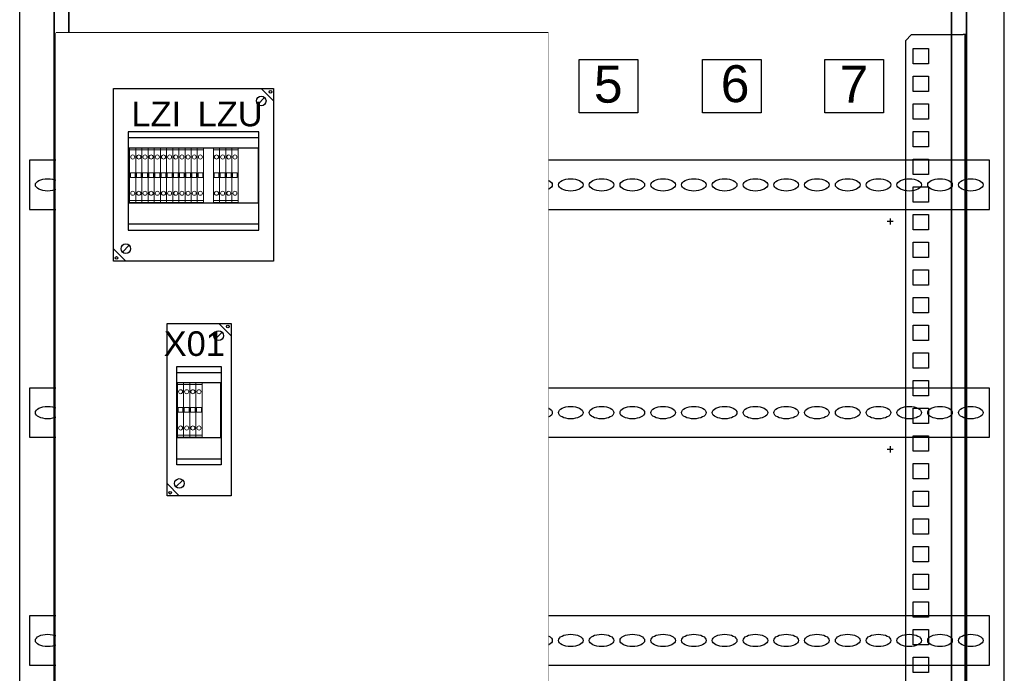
# Model space of a CAD drawing. Header units: millimetres. Extents: x -11513 to 3649, y 2330 to 12522.
# Tile 47 of 75: x -8955 to -8139, y 8189 to 8731. Entities that reach past the tile are written whole.
import ezdxf
from ezdxf.lldxf.tags import DXFTag

# ---------------------------------------------------------------- set-up
doc = ezdxf.new("R2010")
doc.units = ezdxf.units.MM
for name, color, linetype in [('Aparatura', 7, 'Continuous'), ('WG1-00-901-0001-', 7, 'Continuous'), ('WG1-00-902-0001-', 7, 'Continuous'), ('WG1-00-923-0035_', 7, 'Continuous')]:
    doc.layers.add(name, color=color, linetype=linetype)
doc.styles.get("Standard").update_dxf_attribs({"font": 'arial.ttf'})
tags = doc.linetypes.add('CENTER2', pattern=[28.575, 19.05, -3.175, 3.175, -3.175]).pattern_tags.tags
tags[10:11] = [DXFTag(74, 4), DXFTag(75, 0), DXFTag(340, '0'), DXFTag(46, 0.0), DXFTag(50, 0.0), DXFTag(44, 0.0), DXFTag(45, 0.0)]
tags[8:9] = [DXFTag(74, 4), DXFTag(75, 0), DXFTag(340, '0'), DXFTag(46, 0.0), DXFTag(50, 0.0), DXFTag(44, 0.0), DXFTag(45, 0.0)]
tags[6:7] = [DXFTag(74, 4), DXFTag(75, 0), DXFTag(340, '0'), DXFTag(46, 0.0), DXFTag(50, 0.0), DXFTag(44, 0.0), DXFTag(45, 0.0)]
tags[4:5] = [DXFTag(74, 4), DXFTag(75, 0), DXFTag(340, '0'), DXFTag(46, 0.0), DXFTag(50, 0.0), DXFTag(44, 0.0), DXFTag(45, 0.0)]

# ---------------------------------------------------------------- blocks, each defined once
blk = doc.blocks.new('wspornik rozłączników')
at = {"layer": 'Aparatura', "linetype": 'Continuous'}
blk.add_lwpolyline([(0, 0), (780, 0), (780, 40), (0, 40)], close=True, dxfattribs=at)
for centre in [(14.68, 20), (39.68, 20), (64.68, 20), (89.68, 20), (114.68, 20), (139.68, 20), (164.68, 20), (189.68, 20), (214.68, 20), (239.68, 20), (264.68, 20), (289.68, 20), (314.68, 20), (339.68, 20), (364.68, 20), (389.68, 20), (414.68, 20), (439.68, 20), (464.68, 20), (489.68, 20), (514.68, 20), (539.68, 20), (564.68, 20), (589.68, 20), (614.68, 20), (639.68, 20), (664.68, 20), (689.68, 20), (714.68, 20), (739.68, 20), (764.68, 20)]:
    blk.add_ellipse(centre, major_axis=(10, 0), ratio=0.5, dxfattribs=at)
blk = doc.blocks.new('rozmieszczenie aparatury cz pomiarowa')
for p, q in [((-4, 57.64), (-4, 1132.64)), ((8, 1132.64), (8, 57.64)), ((725.22, 58.88), (725.22, 1133.88)), ((737.22, 1133.88), (737.22, 58.88)), ((-32, 171.01), (-32, 985.2)), ((-2.49, 985.2), (-2.49, 985.2)), ((-2.49, 217.2), (-2.49, 985.2)), ((735.86, 983.9), (735.86, 169.72))]:
    blk.add_line(p, q)
at = {"layer": 'Aparatura', "linetype": 'Continuous'}
for p, q in [((-4, 1132.64), (-4, 57.64)), ((8, 57.64), (8, 1132.64)), ((8, 57.64), (8, 1132.64)), ((725.22, 1133.88), (725.22, 58.88)), ((725.22, 1133.88), (725.22, 58.88)), ((737.22, 58.88), (737.22, 1133.88))]:
    blk.add_line(p, q, dxfattribs=at)
at = {"layer": 'Aparatura', "color": 254, "lineweight": 5}
blk.add_line((725.22, 927.45), (725.22, 937.45), dxfattribs=at)
at = {"layer": 'Aparatura', "color": 30}
for p, q in [((675.33, 834.52), (675.33, 834.55)), ((675.33, 834.5), (675.33, 829.5)), ((677.83, 832), (672.83, 832)), ((675.33, 649.52), (675.33, 649.55)), ((675.33, 649.5), (675.33, 644.5)), ((677.83, 647), (672.83, 647))]:
    blk.add_line(p, q, dxfattribs=at)
at = {"layer": 'Aparatura'}
for points in [[(13.52, 896.45), (18.42, 904.94), (13.52, 913.43), (3.71, 913.43), (-1.19, 904.94), (3.71, 896.45)], [(13.37, 577.03), (18.27, 585.51), (13.37, 594), (3.57, 594), (-1.33, 585.51), (3.57, 577.03)]]:
    blk.add_lwpolyline(points, close=True, dxfattribs=at)
for centre, radius in [((8.62, 904.94), 6.3), ((8.62, 904.94), 5.27), ((8.47, 585.51), 6.3), ((8.47, 585.51), 5.27)]:
    blk.add_circle(centre, radius, dxfattribs=at)
at = {"layer": 'WG1-00-901-0001-', "color": 7, "linetype": 'Continuous'}
for p, q in [((-32, 862.94), (-32, 1217.31)), ((-32, 17.94), (-32, 862.94))]:
    blk.add_line(p, q, dxfattribs=at)
at = {"layer": 'WG1-00-902-0001-', "color": 7, "linetype": 'Continuous'}
blk.add_line((768, 17.94), (768, 1217.94), dxfattribs=at)
at = {"layer": 'WG1-00-923-0035_', "color": 7, "linetype": 'CENTER2'}
for p, q in [((-32, 171.01), (-32, 985.2)), ((735.86, 983.9), (735.86, 169.72))]:
    blk.add_line(p, q, dxfattribs=at)
at = {"layer": 'WG1-00-923-0035_', "color": 7, "linetype": 'Continuous'}
for p, q in [((16.24, 980.2), (11.25, 985.2)), ((-2.49, 968.96), (-2.49, 981.45)), ((-2.49, 981.45), (10, 981.45)), ((10, 981.45), (10, 968.96)), ((16.24, 176.01), (16.24, 980.2)), ((692.62, 983.9), (687.62, 978.91)), ((687.62, 978.91), (687.62, 174.71)), ((692.62, 983.9), (734.51, 983.9)), ((737.22, 983.9), (734.51, 983.9)), ((10, 968.96), (-2.49, 968.96)), ((693.87, 972.66), (706.35, 972.66)), ((693.87, 960.17), (693.87, 972.66)), ((706.35, 972.66), (706.35, 960.17)), ((706.35, 960.17), (693.87, 960.17)), ((-2.49, 946.49), (-2.49, 958.97)), ((-2.49, 958.97), (10, 958.97)), ((10, 958.97), (10, 946.49)), ((10, 946.49), (-2.49, 946.49)), ((693.87, 950.18), (706.35, 950.18)), ((693.87, 937.7), (693.87, 950.18)), ((706.35, 950.18), (706.35, 937.7)), ((-2.49, 924.01), (-2.49, 936.5)), ((-2.49, 936.5), (10, 936.5)), ((10, 936.5), (10, 924.01)), ((706.35, 937.7), (693.87, 937.7)), ((10, 924.01), (-2.49, 924.01)), ((693.87, 927.71), (706.35, 927.71)), ((693.87, 915.22), (693.87, 927.71)), ((706.35, 927.71), (706.35, 915.22)), ((-2.49, 901.53), (-2.49, 914.02)), ((-2.49, 914.02), (10, 914.02)), ((10, 914.02), (10, 901.53)), ((706.35, 915.22), (693.87, 915.22)), ((693.87, 905.23), (706.35, 905.23)), ((693.87, 892.74), (693.87, 905.23)), ((706.35, 905.23), (706.35, 892.74)), ((10, 901.53), (-2.49, 901.53)), ((-2.49, 879.05), (-2.49, 891.54)), ((-2.49, 891.54), (10, 891.54)), ((10, 891.54), (10, 879.05)), ((706.35, 892.74), (693.87, 892.74)), ((693.87, 882.75), (706.35, 882.75)), ((693.87, 870.26), (693.87, 882.75)), ((706.35, 882.75), (706.35, 870.26)), ((10, 879.05), (-2.49, 879.05)), ((-2.49, 856.58), (-2.49, 869.06)), ((-2.49, 869.06), (10, 869.06)), ((10, 869.06), (10, 856.58)), ((706.35, 870.26), (693.87, 870.26)), ((10, 856.58), (-2.49, 856.58)), ((693.87, 860.27), (706.35, 860.27)), ((693.87, 847.79), (693.87, 860.27)), ((706.35, 860.27), (706.35, 847.79)), ((-2.49, 834.1), (-2.49, 846.59)), ((-2.49, 846.59), (10, 846.59)), ((10, 846.59), (10, 834.1)), ((706.35, 847.79), (693.87, 847.79)), ((10, 834.1), (-2.49, 834.1)), ((693.87, 837.8), (706.35, 837.8)), ((693.87, 825.31), (693.87, 837.8)), ((706.35, 837.8), (706.35, 825.31)), ((-2.49, 811.62), (-2.49, 824.11)), ((-2.49, 824.11), (10, 824.11)), ((10, 824.11), (10, 811.62)), ((706.35, 825.31), (693.87, 825.31)), ((10, 811.62), (-2.49, 811.62)), ((693.87, 815.32), (706.35, 815.32)), ((693.87, 802.83), (693.87, 815.32)), ((706.35, 815.32), (706.35, 802.83)), ((-2.49, 789.14), (-2.49, 801.63)), ((-2.49, 801.63), (10, 801.63)), ((10, 801.63), (10, 789.14)), ((706.35, 802.83), (693.87, 802.83)), ((693.87, 792.84), (706.35, 792.84)), ((693.87, 780.35), (693.87, 792.84)), ((706.35, 792.84), (706.35, 780.35)), ((10, 789.14), (-2.49, 789.14)), ((-2.49, 766.67), (-2.49, 779.15)), ((-2.49, 779.15), (10, 779.15)), ((10, 779.15), (10, 766.67)), ((706.35, 780.35), (693.87, 780.35)), ((693.87, 770.36), (706.35, 770.36)), ((693.87, 757.88), (693.87, 770.36)), ((706.35, 770.36), (706.35, 757.88)), ((10, 766.67), (-2.49, 766.67)), ((-2.49, 744.19), (-2.49, 756.68)), ((-2.49, 756.68), (10, 756.68)), ((10, 756.68), (10, 744.19)), ((706.35, 757.88), (693.87, 757.88)), ((10, 744.19), (-2.49, 744.19)), ((693.87, 747.89), (706.35, 747.89)), ((693.87, 735.4), (693.87, 747.89)), ((706.35, 747.89), (706.35, 735.4)), ((-2.49, 721.71), (-2.49, 734.2)), ((-2.49, 734.2), (10, 734.2)), ((10, 734.2), (10, 721.71)), ((706.35, 735.4), (693.87, 735.4)), ((10, 721.71), (-2.49, 721.71)), ((693.87, 725.41), (706.35, 725.41)), ((693.87, 712.92), (693.87, 725.41)), ((706.35, 725.41), (706.35, 712.92)), ((706.35, 712.92), (693.87, 712.92)), ((-2.49, 699.23), (-2.49, 711.72)), ((-2.49, 711.72), (10, 711.72)), ((10, 711.72), (10, 699.23)), ((10, 699.23), (-2.49, 699.23)), ((693.87, 702.93), (706.35, 702.93)), ((693.87, 690.44), (693.87, 702.93)), ((706.35, 702.93), (706.35, 690.44)), ((-2.49, 676.76), (-2.49, 689.24)), ((-2.49, 689.24), (10, 689.24)), ((10, 689.24), (10, 676.76)), ((706.35, 690.44), (693.87, 690.44)), ((693.87, 680.45), (706.35, 680.45)), ((693.87, 667.97), (693.87, 680.45)), ((706.35, 680.45), (706.35, 667.97)), ((10, 676.76), (-2.49, 676.76)), ((-2.49, 654.28), (-2.49, 666.77)), ((-2.49, 666.77), (10, 666.77)), ((10, 666.77), (10, 654.28)), ((706.35, 667.97), (693.87, 667.97)), ((693.87, 657.98), (706.35, 657.98)), ((693.87, 645.49), (693.87, 657.98)), ((706.35, 657.98), (706.35, 645.49)), ((10, 654.28), (-2.49, 654.28)), ((-2.49, 631.8), (-2.49, 644.29)), ((-2.49, 644.29), (10, 644.29)), ((10, 644.29), (10, 631.8)), ((706.35, 645.49), (693.87, 645.49)), ((693.87, 635.5), (706.35, 635.5)), ((693.87, 623.01), (693.87, 635.5)), ((706.35, 635.5), (706.35, 623.01)), ((10, 631.8), (-2.49, 631.8)), ((-2.49, 609.32), (-2.49, 621.81)), ((-2.49, 621.81), (10, 621.81)), ((10, 621.81), (10, 609.32)), ((706.35, 623.01), (693.87, 623.01)), ((10, 609.32), (-2.49, 609.32)), ((693.87, 613.02), (706.35, 613.02)), ((693.87, 600.53), (693.87, 613.02)), ((706.35, 613.02), (706.35, 600.53)), ((706.35, 600.53), (693.87, 600.53)), ((-2.49, 586.85), (-2.49, 599.33)), ((-2.49, 599.33), (10, 599.33)), ((10, 599.33), (10, 586.85)), ((10, 586.85), (-2.49, 586.85)), ((693.87, 590.54), (706.35, 590.54)), ((693.87, 578.06), (693.87, 590.54)), ((706.35, 590.54), (706.35, 578.06)), ((-2.49, 564.37), (-2.49, 576.86)), ((-2.49, 576.86), (10, 576.86)), ((10, 576.86), (10, 564.37)), ((706.35, 578.06), (693.87, 578.06)), ((693.87, 568.07), (706.35, 568.07)), ((693.87, 555.58), (693.87, 568.07)), ((706.35, 568.07), (706.35, 555.58)), ((10, 564.37), (-2.49, 564.37)), ((-2.49, 541.89), (-2.49, 554.38)), ((-2.49, 554.38), (10, 554.38)), ((10, 554.38), (10, 541.89)), ((706.35, 555.58), (693.87, 555.58)), ((693.87, 545.59), (706.35, 545.59)), ((693.87, 533.1), (693.87, 545.59)), ((706.35, 545.59), (706.35, 533.1)), ((10, 541.89), (-2.49, 541.89)), ((-2.49, 519.41), (-2.49, 531.9)), ((-2.49, 531.9), (10, 531.9)), ((10, 531.9), (10, 519.41)), ((706.35, 533.1), (693.87, 533.1)), ((693.87, 523.11), (706.35, 523.11)), ((693.87, 510.62), (693.87, 523.11)), ((706.35, 523.11), (706.35, 510.62)), ((10, 519.41), (-2.49, 519.41)), ((-2.49, 496.94), (-2.49, 509.42)), ((-2.49, 509.42), (10, 509.42)), ((10, 509.42), (10, 496.94)), ((706.35, 510.62), (693.87, 510.62)), ((10, 496.94), (-2.49, 496.94)), ((693.87, 500.63), (706.35, 500.63)), ((693.87, 488.15), (693.87, 500.63)), ((706.35, 500.63), (706.35, 488.15)), ((706.35, 488.15), (693.87, 488.15)), ((-2.49, 474.46), (-2.49, 486.95)), ((-2.49, 486.95), (10, 486.95)), ((10, 486.95), (10, 474.46)), ((10, 474.46), (-2.49, 474.46)), ((693.87, 478.16), (706.35, 478.16)), ((693.87, 465.67), (693.87, 478.16)), ((706.35, 478.16), (706.35, 465.67)), ((706.35, 465.67), (693.87, 465.67))]:
    blk.add_line(p, q, dxfattribs=at)
for p in [(-23.92, 841.81), (-23.92, 656.81), (-23.92, 471.81)]:
    blk.add_blockref('wspornik rozłączników', p)
for points in [[(3.71, 913.43), (13.52, 913.43), (18.42, 904.94), (13.52, 896.45), (3.71, 896.45), (-1.19, 904.94)], [(3.57, 594), (13.37, 594), (18.27, 585.51), (13.37, 577.03), (3.57, 577.03), (-1.33, 585.51)]]:
    blk.add_wipeout(points).dxf.layer = 'Aparatura'
blk.add_line((-2.49, 985.2), (-2.49, 217.2))
at = {"layer": 'Aparatura', "linetype": 'Continuous'}
for centre in [(8.62, 903.87), (8.47, 584.44)]:
    blk.add_ellipse(centre, major_axis=(0, -15), ratio=0.333333, dxfattribs=at)
blk = doc.blocks.new('Łączówka_N_2.5_5')
at = {"layer": 'Aparatura', "color": 2, "lineweight": 5}
blk.add_lwpolyline([(0, 22.25), (0, -22.25), (5, -22.25), (5, 22.25)], close=True, dxfattribs=at)
at = {"layer": 'Aparatura', "color": 5, "lineweight": 5}
for points in [[(0, 20.48), (5, 20.48)], [(0, -20.48), (5, -20.48)]]:
    blk.add_lwpolyline(points, dxfattribs=at)
at = {"layer": 'Aparatura', "lineweight": 5}
blk.add_lwpolyline([(0.57, 1.93), (0.57, -1.93), (4.43, -1.93), (4.43, 1.93)], close=True, dxfattribs=at)
for centre in [(2.5, 14.73), (2.5, -14.73)]:
    blk.add_circle(centre, 1.65, dxfattribs=at)
blk = doc.blocks.new('Łączówka_L_2.5_5')
at = {"layer": 'Aparatura', "color": 252, "lineweight": 5}
blk.add_lwpolyline([(0, 22.25), (0, -22.25), (5, -22.25), (5, 22.25)], close=True, dxfattribs=at)
for points in [[(0, 20.48), (5, 20.48)], [(0, -20.48), (5, -20.48)]]:
    blk.add_lwpolyline(points, dxfattribs=at)
at = {"layer": 'Aparatura', "lineweight": 5}
blk.add_lwpolyline([(0.57, 1.93), (0.57, -1.93), (4.43, -1.93), (4.43, 1.93)], close=True, dxfattribs=at)
for centre in [(2.5, 14.73), (2.5, -14.73)]:
    blk.add_circle(centre, 1.65, dxfattribs=at)
blk = doc.blocks.new('S-6_')
at = {"layer": 'Aparatura'}
for p, q in [((55, 0), (65, -10)), ((52.24, -12.76), (57.76, -7.24)), ((53, -40), (-53, -40)), ((53, -110), (-53, -110)), ((-57.76, -132.76), (-52.24, -127.24)), ((-65, -130), (-55, -140))]:
    blk.add_line(p, q, dxfattribs=at)
at = {"layer": 'Aparatura', "flags": 128}
for points in [[(-65, 0), (65, 0), (65, -140), (-65, -140)], [(52.5, -93), (-52.5, -93), (-52.5, -48), (52.5, -48)]]:
    blk.add_lwpolyline(points, close=True, dxfattribs=at)
at = {"layer": 'Aparatura'}
blk.add_lwpolyline([(-53, -115), (53, -115), (53, -35), (-53, -35), (-53, -115)], close=True, dxfattribs=at)
for centre, radius in [((55, -10), 3.9), ((62.5, -2.5), 1.08), ((-55, -130), 3.9), ((-62.5, -137.5), 1.08)]:
    blk.add_circle(centre, radius, dxfattribs=at)
blk = doc.blocks.new('S-2-2_')
at = {"layer": 'Aparatura'}
for p, q in [((16, 0), (26, -10)), ((13.24, -12.76), (18.76, -7.24)), ((-18, -40), (18, -40)), ((-18, -110), (18, -110)), ((-18.76, -132.76), (-13.24, -127.24)), ((-26, -130), (-16, -140))]:
    blk.add_line(p, q, dxfattribs=at)
at = {"layer": 'Aparatura', "flags": 128}
for points in [[(-26, 0), (26, 0), (26, -140), (-26, -140)], [(-18, -115), (-18, -35), (18, -35), (18, -115)], [(-17.5, -93), (-17.5, -48), (17.5, -48), (17.5, -93)]]:
    blk.add_lwpolyline(points, close=True, dxfattribs=at)
at = {"layer": 'Aparatura'}
for centre, radius in [((16, -10), 3.9), ((23.5, -2.5), 1.08), ((-16, -130), 3.9), ((-23.5, -137.5), 1.08)]:
    blk.add_circle(centre, radius, dxfattribs=at)

msp = doc.modelspace()

# ---------------------------------------------------------------- linework, layer by layer
for p, q in [((-8516.9, 8719.88), (-8924.9, 8719.88)), ((-8924.9, 8719.88), (-8924.9, 7936.52)), ((-8924.9, 8719.88), (-8924.9, 7936.52)), ((-8516.9, 8719.88), (-8924.9, 8719.88)), ((-8516.9, 7936.52), (-8516.9, 8719.88)), ((-8516.9, 7936.52), (-8516.9, 8719.88))]:
    msp.add_line(p, q)
at = {"color": 2}
for points in [[(-8389.09, 8697.94), (-8340.39, 8697.94), (-8340.39, 8653.65), (-8389.09, 8653.65)], [(-8287.72, 8697.94), (-8239.02, 8697.94), (-8239.02, 8653.65), (-8287.72, 8653.65)]]:
    msp.add_lwpolyline(points, close=True, dxfattribs=at)

# ---------------------------------------------------------------- texts
at = {"color": 1, "char_height": 30.6, "width": 6.0219, "attachment_point": 1}
for s, insert in [('6', (-8373.98, 8693.13)), ('7', (-8275.56, 8692.71))]:
    msp.add_mtext(s, dxfattribs=dict(at, insert=insert))

# ---------------------------------------------------------------- next in the draw order: block references
at = {"xscale": 1.02, "yscale": 1.02, "zscale": 1.02}
msp.add_blockref('rozmieszczenie aparatury cz pomiarowa', (-8922.36, 7714.97), dxfattribs=at)

# ---------------------------------------------------------------- next in the draw order: linework, layer by layer
at = {"color": 2}
msp.add_lwpolyline([(-8491.29, 8697.94), (-8442.59, 8697.94), (-8442.59, 8653.65), (-8491.29, 8653.65)], close=True, dxfattribs=at)

# ---------------------------------------------------------------- next in the draw order: texts
at = {"color": 1, "insert": (-8479.13, 8692.71), "char_height": 30.6, "width": 6.0219, "attachment_point": 1}
msp.add_mtext('5', dxfattribs=at)

# ---------------------------------------------------------------- next in the draw order: wipeouts: each hides what was drawn before it
msp.add_wipeout([(-8924.9, 8719.88), (-8516.9, 8719.88), (-8516.9, 7936.52), (-8924.9, 7936.52)])

# ---------------------------------------------------------------- next in the draw order: block references
at = {"xscale": 1.02, "yscale": 1.02, "zscale": 1.02}
for name, p in [('S-6_', (-8810.93, 8673.71)), ('Łączówka_L_2.5_5', (-8863.88, 8602.06)), ('Łączówka_L_2.5_5', (-8858.78, 8602.06)), ('Łączówka_L_2.5_5', (-8853.68, 8602.06)), ('Łączówka_L_2.5_5', (-8848.58, 8602.06)), ('Łączówka_L_2.5_5', (-8843.48, 8602.06)), ('Łączówka_L_2.5_5', (-8838.38, 8602.06)), ('Łączówka_L_2.5_5', (-8833.28, 8602.06)), ('Łączówka_L_2.5_5', (-8828.18, 8602.06)), ('Łączówka_L_2.5_5', (-8823.08, 8602.06)), ('Łączówka_L_2.5_5', (-8817.98, 8602.06)), ('Łączówka_L_2.5_5', (-8812.88, 8602.06)), ('Łączówka_L_2.5_5', (-8807.78, 8602.06)), ('Łączówka_L_2.5_5', (-8794.46, 8602.06)), ('Łączówka_L_2.5_5', (-8789.36, 8602.06)), ('Łączówka_L_2.5_5', (-8784.26, 8602.06)), ('Łączówka_N_2.5_5', (-8779.16, 8602.06)), ('S-2-2_', (-8806.39, 8479.27)), ('Łączówka_L_2.5_5', (-8824.24, 8407.61)), ('Łączówka_L_2.5_5', (-8819.14, 8407.61)), ('Łączówka_L_2.5_5', (-8814.04, 8407.61)), ('Łączówka_L_2.5_5', (-8808.94, 8407.61))]:
    msp.add_blockref(name, p, dxfattribs=at)

# ---------------------------------------------------------------- next in the draw order: texts
at = {"color": 1, "char_height": 20.4, "width": 66.041, "attachment_point": 1}
for s, insert in [('LZI', (-8862.43, 8662.93)), ('LZU', (-8807.51, 8662.93)), ('X01', (-8835.63, 8472.69))]:
    msp.add_mtext(s, dxfattribs=dict(at, insert=insert))

doc.saveas('drawing.dxf')
